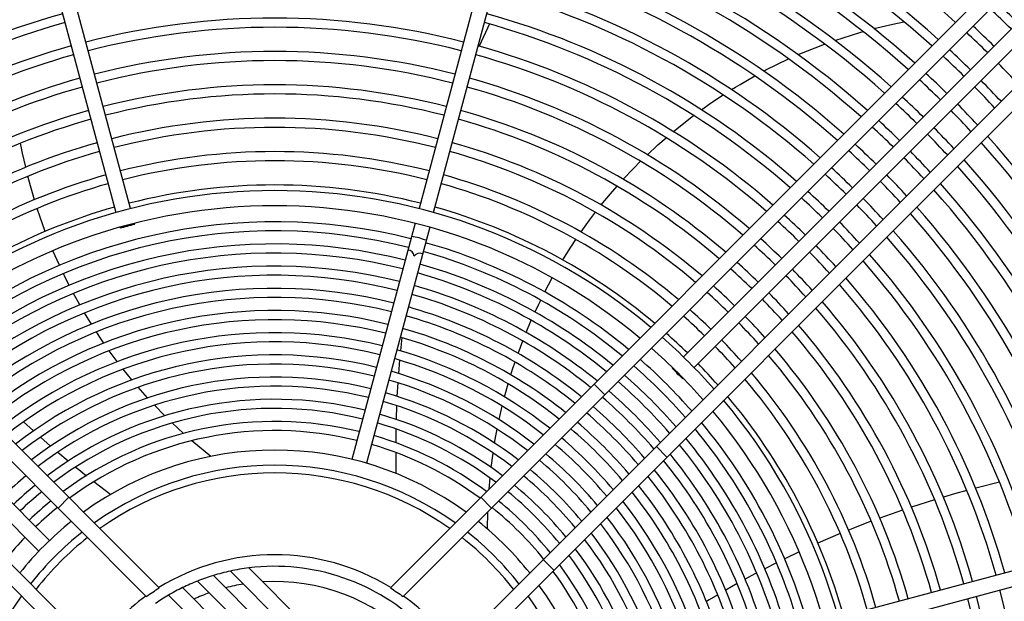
# Model space of a CAD drawing. Header units: centimetres. Extents: x -92429 to 178773, y 2337 to 428125.
# Tile 34 of 138: x 162360 to 162390, y 9052 to 9070. Entities that reach past the tile are written whole.
import ezdxf

# ---------------------------------------------------------------- set-up
doc = ezdxf.new("R2010")
doc.units = ezdxf.units.CM
doc.header["$LTSCALE"] = 50
doc.layers.add('WL_urządzenia', color=1, linetype='Continuous')

msp = doc.modelspace()

# ---------------------------------------------------------------- linework, layer by layer
at = {"layer": 'WL_urządzenia', "color": 1, "linetype": 'Continuous'}
for p, q in [((162363.483, 9063.894, 2170), (162359.596, 9078.401, 2170)), ((162376.183, 9078.401, 2170), (162372.296, 9063.894, 2170)), ((162359.149, 9078.281, 2170), (162363.035, 9063.774, 2170)), ((162372.744, 9063.774, 2170), (162376.63, 9078.281, 2170)), ((162340.326, 9076.346, 2170), (162364.355, 9052.318, 2170)), ((162371.424, 9052.318, 2170), (162395.453, 9076.346, 2170)), ((162363.964, 9052.053, 2170), (162339.998, 9076.019, 2170)), ((162395.781, 9076.019, 2170), (162371.815, 9052.053, 2170)), ((162338.425, 9074.445, 2170), (162362.391, 9050.479, 2170)), ((162373.388, 9050.479, 2170), (162397.354, 9074.445, 2170)), ((162362.126, 9050.089, 2170), (162338.098, 9074.118, 2170)), ((162397.681, 9074.118, 2170), (162373.653, 9050.089, 2170)), ((162390.995, 9069.987, 2170), (162380.375, 9059.368, 2170)), ((162380.703, 9059.04, 2170), (162391.323, 9069.66, 2170)), ((162374.446, 9069.536, 2170), (162374.138, 9068.853, 2170)), ((162386.197, 9069.395, 2170), (162386.776, 9069.533, 2170)), ((162386.776, 9069.533, 2170), (162387.112, 9069.603, 2170)), ((162385.003, 9069.034, 2170), (162385.768, 9069.277, 2170)), ((162385.768, 9069.277, 2170), (162385.864, 9069.305, 2170)), ((162383.882, 9068.598, 2170), (162384.69, 9068.922, 2170)), ((162382.898, 9068.13, 2170), (162383.588, 9068.467, 2170)), ((162382.83, 9068.095, 2170), (162382.898, 9068.13, 2170)), ((162382.105, 9067.689, 2170), (162382.555, 9067.947, 2170)), ((162381.845, 9067.532, 2170), (162381.967, 9067.607, 2170)), ((162381.967, 9067.607, 2170), (162382.105, 9067.689, 2170)), ((162381.205, 9067.113, 2170), (162381.588, 9067.369, 2170)), ((162380.926, 9066.916, 2170), (162381.205, 9067.113, 2170)), ((162380.387, 9066.509, 2170), (162380.686, 9066.739, 2170)), ((162380.069, 9066.251, 2170), (162380.387, 9066.509, 2170)), ((162379.596, 9065.842, 2170), (162379.846, 9066.062, 2170)), ((162360.182, 9065.592, 2170), (162360.123, 9065.895, 2170)), ((162379.274, 9065.542, 2170), (162379.596, 9065.842, 2170)), ((162360.278, 9065.158, 2170), (162360.182, 9065.592, 2170)), ((162378.539, 9064.793, 2170), (162378.846, 9065.118, 2170)), ((162378.846, 9065.118, 2170), (162379.067, 9065.341, 2170)), ((162360.422, 9064.592, 2170), (162360.345, 9064.885, 2170)), ((162360.546, 9064.167, 2170), (162360.422, 9064.592, 2170)), ((162378.146, 9064.348, 2170), (162378.349, 9064.582, 2170)), ((162377.864, 9064.006, 2170), (162378.146, 9064.348, 2170)), ((162360.72, 9063.631, 2170), (162360.629, 9063.9, 2170)), ((162360.875, 9063.2, 2170), (162360.72, 9063.631, 2170)), ((162377.506, 9063.544, 2170), (162377.689, 9063.785, 2170)), ((162363.155, 9063.327, 2170), (162363.162, 9063.304, 2170)), ((162363.609, 9063.424, 2170), (162363.603, 9063.447, 2170)), ((162372.176, 9063.447, 2170), (162370.245, 9056.239, 2170)), ((162372.624, 9063.327, 2170), (162370.692, 9056.119, 2170)), ((162377.247, 9063.185, 2170), (162377.506, 9063.544, 2170)), ((162376.688, 9062.33, 2170), (162376.932, 9062.718, 2170)), ((162376.932, 9062.718, 2170), (162377.089, 9062.954, 2170)), ((162361.309, 9062.164, 2170), (162361.112, 9062.61, 2170)), ((162361.486, 9061.793, 2170), (162361.428, 9061.912, 2170)), ((162361.607, 9061.554, 2170), (162361.486, 9061.793, 2170)), ((162376.139, 9061.35, 2170), (162376.369, 9061.78, 2170)), ((162361.931, 9060.955, 2170), (162361.737, 9061.307, 2170)), ((162375.841, 9060.74, 2170), (162375.955, 9060.982, 2170)), ((162375.955, 9060.982, 2170), (162376.014, 9061.101, 2170)), ((162362.284, 9060.367, 2170), (162362.073, 9060.713, 2170)), ((162375.569, 9060.115, 2170), (162375.727, 9060.485, 2170)), ((162362.545, 9059.967, 2170), (162362.437, 9060.129, 2170)), ((162371.803, 9060.264, 2170), (162371.8, 9060.236, 2170)), ((162362.666, 9059.79, 2170), (162362.545, 9059.967, 2170)), ((162371.767, 9059.956, 2170), (162371.726, 9059.552, 2170)), ((162375.323, 9059.476, 2170), (162375.465, 9059.855, 2170)), ((162363.078, 9059.223, 2170), (162362.831, 9059.556, 2170)), ((162371.699, 9059.27, 2170), (162371.667, 9058.862, 2170)), ((162375.168, 9059.024, 2170), (162375.23, 9059.208, 2170)), ((162355.731, 9059.04, 2170), (162361.007, 9053.764, 2170)), ((162363.522, 9058.665, 2170), (162363.256, 9058.993, 2170)), ((162375.103, 9058.82, 2170), (162375.168, 9059.024, 2170)), ((162380.048, 9059.04, 2170), (162380.031, 9059.024, 2170)), ((162355.404, 9058.713, 2170), (162360.68, 9053.436, 2170)), ((162371.647, 9058.577, 2170), (162371.623, 9058.166, 2170)), ((162374.91, 9058.146, 2170), (162375.021, 9058.545, 2170)), ((162377.644, 9058.538, 2170), (162377.972, 9058.21, 2170)), ((162380.359, 9058.696, 2170), (162380.375, 9058.713, 2170)), ((162363.855, 9058.279, 2170), (162363.715, 9058.439, 2170)), ((162364.003, 9058.115, 2170), (162363.855, 9058.279, 2170)), ((162364.527, 9057.572, 2170), (162364.213, 9057.892, 2170)), ((162371.609, 9057.878, 2170), (162371.595, 9057.461, 2170)), ((162374.744, 9057.452, 2170), (162374.839, 9057.864, 2170)), ((162360.215, 9057.385, 2170), (162360.516, 9057.108, 2170)), ((162365.1, 9057.031, 2170), (162364.755, 9057.35, 2170)), ((162371.587, 9057.111, 2170), (162371.583, 9056.747, 2170)), ((162371.588, 9057.17, 2170), (162371.587, 9057.111, 2170)), ((162374.645, 9056.952, 2170), (162374.685, 9057.161, 2170)), ((162360.729, 9056.917, 2170), (162361.038, 9056.645, 2170)), ((162365.94, 9056.329, 2170), (162365.353, 9056.809, 2170)), ((162374.607, 9056.734, 2170), (162374.645, 9056.952, 2170)), ((162361.257, 9056.457, 2170), (162361.576, 9056.189, 2170)), ((162371.583, 9056.451, 2170), (162371.593, 9055.808, 2170)), ((162374.501, 9055.987, 2170), (162374.56, 9056.432, 2170)), ((162379.545, 9056.637, 2170), (162379.873, 9056.309, 2170)), ((162361.802, 9056.004, 2170), (162361.847, 9055.967, 2170)), ((162361.847, 9055.967, 2170), (162362.131, 9055.74, 2170)), ((162362.365, 9055.558, 2170), (162362.877, 9055.17, 2170)), ((162374.437, 9055.331, 2170), (162374.467, 9055.67, 2170)), ((162390.036, 9055.537, 2170), (162389.308, 9055.359, 2170)), ((162399.616, 9055.295, 2170), (162385.11, 9051.408, 2170)), ((162388.655, 9055.183, 2170), (162388.318, 9055.086, 2170)), ((162389.037, 9055.288, 2170), (162388.655, 9055.183, 2170)), ((162361.265, 9054.752, 2170), (162361.593, 9055.08, 2170)), ((162374.186, 9055.08, 2170), (162374.514, 9054.752, 2170)), ((162388.05, 9055.006, 2170), (162387.341, 9054.781, 2170)), ((162374.392, 9054.108, 2170), (162374.4, 9054.638, 2170)), ((162385.23, 9050.961, 2170), (162399.736, 9054.848, 2170)), ((162387.069, 9054.69, 2170), (162386.377, 9054.445, 2170)), ((162387.077, 9054.693, 2170), (162387.069, 9054.69, 2170)), ((162386.116, 9054.348, 2170), (162385.519, 9054.115, 2170)), ((162385.169, 9053.972, 2170), (162384.488, 9053.678, 2170)), ((162385.519, 9054.115, 2170), (162385.426, 9054.077, 2170)), ((162383.91, 9053.414, 2170), (162383.47, 9053.203, 2170)), ((162376.087, 9053.179, 2170), (162376.415, 9052.851, 2170)), ((162383.221, 9053.079, 2170), (162382.864, 9052.897, 2170)), ((162366.532, 9052.828, 2170), (162374.163, 9045.197, 2170)), ((162374.259, 9045.757, 2170), (162367.092, 9052.923, 2170)), ((162382.617, 9052.768, 2170), (162382.56, 9052.738, 2170)), ((162365.527, 9052.522, 2170), (162373.858, 9044.191, 2170)), ((162374.028, 9044.677, 2170), (162366.012, 9052.692, 2170)), ((162382.56, 9052.738, 2170), (162382.263, 9052.578, 2170)), ((162373.657, 9043.737, 2170), (162365.072, 9052.322, 2170)), ((162382.018, 9052.443, 2170), (162381.668, 9052.245, 2170)), ((162364.645, 9052.093, 2170), (162373.428, 9043.31, 2170)), ((162381.162, 9051.947, 2170), (162381.078, 9051.897, 2170)), ((162381.425, 9052.103, 2170), (162381.162, 9051.947, 2170))]:
    msp.add_line(p, q, dxfattribs=at)
for points in [[(162363.609, 9063.424, -0.037253), (162363.383, 9063.372, -0.037253), (162363.162, 9063.304)], [(162363.162, 9063.304, -0.037253), (162363.388, 9063.355)], [(162363.388, 9063.355, -0.037253), (162363.609, 9063.424)], [(162372.517, 9062.93, -0.037253), (162372.296, 9062.999, -0.037253), (162372.07, 9063.05)], [(162372.406, 9062.514, 0.374287), (162372.147, 9062.443, 0.374287), (162371.958, 9062.634)], [(162380.359, 9058.696, -0.037253), (162380.201, 9058.866, -0.037253), (162380.031, 9059.024)], [(162380.031, 9059.024, -0.037253), (162380.189, 9058.854)], [(162380.189, 9058.854, -0.037253), (162380.359, 9058.696)], [(162363.964, 9052.053, 0.016414), (162364.355, 9052.318)], [(162371.424, 9052.318, 0.016414), (162371.815, 9052.053)]]:
    msp.add_lwpolyline(points, format="xyb", dxfattribs=at)
msp.add_circle((162367.889, 9046.554, 2170), 47.277, dxfattribs=at)
for radius, start, end in [(47.277, 229.4416, 220.5584), (42.566, 227.9961, 222.0039), (42.222, 228.0205, 221.9795), (42.012, 228.0356, 221.9644), (31.032, 47.9109, 74.5721), (30.291, 47.9822, 74.5616), (30.013, 48.0099, 74.5576), (29.272, 48.0861, 74.5464), (28.994, 105.458, 131.8843), (28.994, 48.1157, 74.542), (28.253, 105.47, 131.8025), (28.253, 48.1975, 74.53), (27.975, 105.4747, 131.7707), (27.975, 48.2293, 74.5253), (27.234, 105.4876, 131.6827), (27.234, 48.3173, 74.5124), (26.956, 105.4926, 131.6484), (26.956, 48.3516, 74.5074), (26.215, 105.5065, 131.5536), (26.215, 48.4464, 74.4935), (25.937, 105.512, 131.5166), (25.937, 48.4834, 74.488), (25.196, 105.527, 131.414), (25.196, 48.586, 74.473), (24.918, 105.5329, 131.374), (24.918, 48.626, 74.4671), (32.051, 45.4143, 46.989), (32.329, 45.4107, 46.9719), (24.177, 105.5492, 131.2627), (23.158, 75.5734, 104.4266), (24.177, 48.7373, 74.4508), (23.899, 105.5556, 131.2191), (22.88, 75.5804, 104.4196), (23.899, 48.7809, 74.4444), (31.31, 45.4241, 47.0361), (31.032, 45.4279, 47.0543), (23.158, 105.5734, 131.098), (23.158, 48.902, 74.4266), (30.291, 45.4384, 47.1046), (22.88, 105.5804, 131.0505), (22.139, 75.5998, 104.4002), (21.861, 75.6074, 104.3926), (22.88, 48.9495, 74.4196), (30.013, 45.4424, 47.1241), (31.032, 42.9457, 44.5721), (22.139, 105.5998, 130.9181), (22.139, 49.0819, 74.4002), (28.994, 45.458, 47.1988), (29.272, 45.4536, 47.1779), (30.291, 42.8954, 44.5616), (21.861, 105.6074, 130.8661), (21.12, 75.6287, 104.3713), (21.861, 49.1339, 74.3926), (30.013, 42.8759, 44.5576), (20.842, 75.6371, 104.3629), (28.253, 45.47, 47.2565), (27.975, 45.4747, 47.2789), (29.272, 42.8221, 44.5464), (21.12, 105.6287, 130.7208), (20.842, 105.6371, 130.6636), (20.101, 75.6606, 104.3394), (20.842, 49.3364, 74.3629), (21.12, 49.2792, 74.3713), (28.994, 42.8012, 44.542), (19.823, 75.6699, 104.3301), (26.956, 45.4926, 47.3651), (27.234, 45.4876, 47.341), (28.253, 42.7435, 44.53), (27.975, 42.7211, 44.5253), (29.272, 15.4536, 41.9139), (20.101, 105.6606, 130.5034), (20.101, 49.4966, 74.3394), (26.215, 45.5065, 47.432), (28.994, 15.458, 41.8843), (19.823, 105.6699, 130.4402), (19.082, 75.6959, 104.3041), (19.823, 49.5598, 74.3301), (25.937, 45.512, 47.4581), (26.956, 42.6349, 44.5074), (27.234, 42.659, 44.5124), (18.804, 75.7062, 104.2938), (25.196, 45.527, 47.5304), (27.975, 15.4747, 41.7707), (28.253, 15.47, 41.8025), (19.082, 105.6959, 130.2628), (19.082, 49.7372, 74.3041), (24.918, 45.5329, 47.5587), (26.215, 42.568, 44.4935), (18.804, 105.7062, 130.1926), (18.063, 75.7351, 104.2649), (18.804, 49.8074, 74.2938), (25.937, 42.5419, 44.488), (27.234, 15.4876, 41.6827), (17.891, 50.0533, 129.9467), (23.899, 45.5556, 47.6679), (24.177, 45.5492, 47.6372), (25.196, 42.4696, 44.473), (26.956, 15.4926, 41.6484), (18.063, 105.7351, 129.9949), (17.428, 50.1881, 129.8119), (18.063, 50.0051, 74.2649), (24.918, 42.4413, 44.4671), (26.215, 15.5065, 41.5536), (23.158, 45.5734, 47.7533), (25.937, 15.512, 41.5166), (16.94, 75.7839, 129.6621), (22.88, 45.5804, 47.7868), (23.899, 42.3321, 44.4444), (24.177, 42.3628, 44.4508), (16.662, 75.797, 129.5728), (24.918, 15.5329, 41.374), (25.196, 15.527, 41.414), (16.262, 75.8165, 129.439), (16.94, 50.3379, 74.2161), (21.861, 45.6074, 47.9168), (22.139, 45.5998, 47.8801), (23.158, 42.2467, 44.4266), (15.984, 75.8307, 129.342), (16.662, 50.4272, 74.203), (22.88, 42.2132, 44.4196), (24.177, 15.5492, 41.2627), (15.585, 75.852, 129.1964), (16.262, 50.561, 74.1835), (21.12, 45.6287, 48.0192), (23.899, 15.5556, 41.2191), (15.307, 75.8675, 129.0906), (15.984, 50.658, 74.1693), (20.842, 45.6371, 48.0595), (21.861, 42.0832, 44.3926), (22.139, 42.1199, 44.4002), (15.585, 50.8036, 74.148), (20.101, 45.6606, 48.1724), (22.88, 15.5804, 41.0505), (23.158, 15.5734, 41.098), (14.907, 75.8908, 128.9317), (14.629, 75.9077, 128.8158), (15.307, 50.9094, 74.1325), (19.823, 45.6699, 48.217), (21.12, 41.9808, 44.3713), (14.907, 51.0683, 74.1092), (20.842, 41.9405, 44.3629), (22.139, 15.5998, 40.9181), (14.23, 75.9332, 128.6415), (14.629, 51.1842, 74.0923), (18.804, 45.7062, 48.3915), (19.082, 45.6959, 48.342), (20.101, 41.8276, 44.3394), (21.861, 15.6074, 40.8661), (13.951, 75.9518, 128.5142), (19.823, 41.783, 44.3301), (21.12, 15.6287, 40.7208), (13.552, 75.9799, 128.3222), (14.23, 51.3585, 74.0668), (18.063, 45.7351, 48.5308), (20.842, 15.6371, 40.6636), (13.274, 76.0004, 128.1816), (13.951, 51.4858, 74.0482), (17.891, 41.4353, 48.5647), (18.804, 41.6085, 44.2938), (19.082, 41.658, 44.3041), (12.874, 76.0314, 127.969), (13.552, 51.6778, 74.0201), (17.428, 41.3403, 48.6597), (19.823, 15.6699, 40.4402), (20.101, 15.6606, 40.5034), (12.596, 76.0542, 127.8129), (13.274, 51.8184, 73.9996), (16.662, 41.1719, 48.8281), (16.94, 41.2348, 48.7652), (18.063, 41.4692, 44.2649), (12.874, 52.031, 73.9686), (16.262, 41.0777, 48.9223), (19.082, 15.6959, 40.2628), (12.197, 76.0887, 127.5762), (12.596, 52.1871, 73.9458), (15.984, 41.0093, 48.9907), (18.804, 15.7062, 40.1926), (11.919, 76.1141, 127.402), (12.197, 52.4238, 73.9113), (15.585, 40.9069, 49.0931), (11.519, 76.1528, 127.1369), (11.919, 52.598, 73.8858), (15.307, 40.8324, 49.1676), (17.891, 320.0533, 39.9467), (18.063, 15.7351, 39.9949), (11.241, 76.1813, 126.9411), (11.519, 52.8631, 73.8472), (14.629, 40.639, 49.361), (14.907, 40.7205, 49.2795), (17.428, 320.1881, 39.8119), (10.842, 76.2249, 126.642), (11.241, 53.0589, 73.8187), (14.23, 40.5163, 49.4837), (16.94, 15.7839, 39.6621), (10.563, 76.2571, 126.4203), (13.951, 40.4267, 49.5733), (16.662, 15.797, 39.5728), (10.563, 53.5797, 73.7429), (10.842, 53.358, 73.7751), (13.274, 40.1927, 49.8073), (13.552, 40.2916, 49.7084), (15.984, 15.8307, 39.342), (16.262, 15.8165, 39.439), (9.967, 54.0971, 125.9029), (12.874, 40.0432, 49.9568), (15.585, 15.852, 39.1964), (12.596, 39.9335, 50.0665), (15.307, 15.8675, 39.0906), (9.504, 54.5449, 125.4551), (9.27, 54.7878, 125.2122), (12.197, 39.7671, 50.2329), (14.907, 15.8908, 38.9317), (11.919, 129.6446, 133.8858), (11.919, 39.6446, 50.3554), (14.629, 15.9077, 38.8158), (11.519, 129.4583, 133.8472), (11.241, 129.3208, 133.8187), (11.241, 39.3208, 50.6792), (11.519, 39.4583, 50.5417), (13.951, 15.9518, 38.5142), (14.23, 15.9332, 38.6415), (10.842, 129.1108, 133.7751), (10.842, 39.1108, 50.8892), (13.552, 15.9799, 38.3222), (10.563, 128.9552, 133.7429), (10.563, 38.9552, 51.0448), (13.274, 16.0004, 38.1816), (9.967, 128.5921, 141.4079), (9.967, 38.5921, 51.4079), (12.596, 16.0542, 37.8129), (12.874, 16.0314, 37.969), (9.504, 128.2782, 141.7218), (9.504, 38.2782, 51.7218), (12.197, 16.0887, 37.5762), (10.563, 136.2571, 141.0448), (9.27, 128.1079, 141.8921), (9.27, 38.1079, 51.8921), (11.919, 16.1142, 37.402), (11.519, 16.1528, 37.1369), (6.77, 58.461, 121.539), (11.241, 16.1813, 36.9411), (6.418, 102.2029, 107.0018), (6.419, 97.1365, 102.2092), (6.418, 352.8711, 97.1289), (10.563, 16.2571, 36.4203), (10.842, 16.2249, 36.642), (6.418, 111.5954, 116.0345), (6.419, 107.007, 111.5996), (5.955, 356.4231, 93.5769), (6.419, 116.0378, 120.3606), (5.955, 109.6527, 114.4964), (5.955, 99.2833, 104.6062), (9.967, 324.0971, 35.9029), (22.88, 345.5804, 14.4196), (9.504, 144.5449, 215.4551), (6.77, 125.5424, 144.4576), (6.418, 120.3581, 124.5979), (6.77, 35.5424, 54.4576), (9.504, 324.5449, 35.4551), (21.861, 345.6074, 14.3926), (22.139, 345.5998, 14.4002)]:
    msp.add_arc((162367.889, 9046.554, 2170), radius, start, end, dxfattribs=at)

doc.saveas('drawing.dxf')
